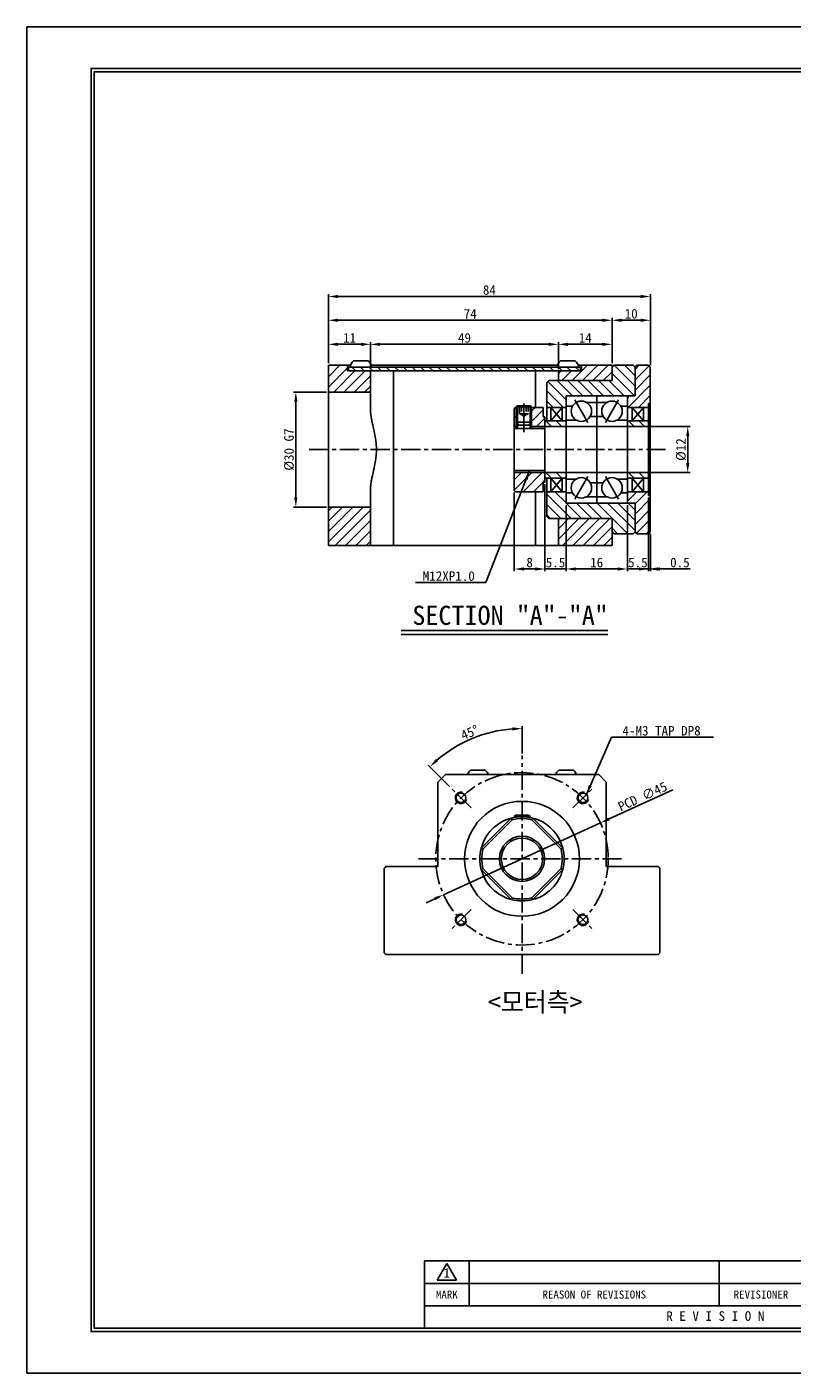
# Model space of a CAD drawing. Header units: millimetres. Extents: x 1174 to 1671, y 712 to 1063.
# Tile 1 of 6: x 1174 to 1374, y 712 to 1063. Entities that reach past the tile are written whole.
import ezdxf
from ezdxf.enums import TextEntityAlignment as Align

# ---------------------------------------------------------------- set-up
doc = ezdxf.new("R2010")
doc.units = ezdxf.units.MM
doc.linetypes.add('CENTER', pattern=[2, 1.25, -0.25, 0.25, -0.25])
doc.linetypes.add('DASHED', pattern=[0.75, 0.5, -0.25])
for name, color, linetype in [('S1', 1, 'CENTER'), ('S3', 2, 'DASHED'), ('Z5', 7, 'Continuous'), ('Z7', 7, 'Continuous')]:
    doc.layers.add(name, color=color, linetype=linetype)
doc.dimstyles.new('S2.5', dxfattribs={"dimtxt": 2.5, "dimasz": 2.5, "dimexe": 0.6, "dimexo": 0.5, "dimgap": 0.4, "dimtad": 1, "dimdec": 3, "dimzin": 11, "dimdsep": 46, "dimtxsty": 'Standard', "dimcen": 0, "dimclrd": 5, "dimclre": 5, "dimclrt": 3, "dimadec": 0, "dimazin": 0, "dimtp": 3e-09, "dimtm": 1.1e-09, "dimtfac": 0.7, "dimtdec": 3, "dimtmove": 0, "dimatfit": 3, "dimfxl": 1.25, "dimtolj": 1, "dimtzin": 11, "dimarcsym": 0})
pattern_1 = [(45, (18229.3645, -16266.655), (-1.34703842, 1.34703842), [])]
pattern_2 = [(135, (18229.3645, -16266.655), (-1.34703842, -1.34703842), [])]

# ---------------------------------------------------------------- blocks, each defined once
blk = doc.blocks.new('*D111')
at = {"color": 5, "lineweight": -2, "ltscale": 4}
for p, q in [((1303.46, 873.38), (1303.46, 880.47)), ((1284.55, 864.79), (1279, 870.34))]:
    blk.add_line(p, q, dxfattribs=at)
blk.add_arc((1303.46, 845.88), 33.99, 94.2149, 130.7851, dxfattribs=at)
at = {"color": 5}
for points in [[(1300.97, 879.36), (1300.94, 880.19), (1303.46, 879.87)], [(1280.97, 871.92), (1281.54, 871.31), (1279.42, 869.91)]]:
    blk.add_solid(points, dxfattribs=at)
at = {"layer": 'Defpoints', "color": 0}
for p in [(1294.66, 878.71), (1303.46, 872.88), (1284.9, 864.43), (1290.19, 859.14), (1303.46, 815.88)]:
    blk.add_point(p, dxfattribs=at)
at = {"color": 3, "insert": (1289.8, 878.84), "char_height": 2.5, "attachment_point": 5, "rotation": 22.5}
blk.add_mtext('\\A1;45%%d', dxfattribs=at)
blk = doc.blocks.new('*D112')
at = {"color": 5, "lineweight": -2, "ltscale": 4}
for p, q in [((1342.78, 863.89), (1326.19, 856.29)), ((1283, 836.51), (1323.91, 855.25)), ((1280.73, 835.47), (1278.45, 834.43))]:
    blk.add_line(p, q, dxfattribs=at)
at = {"color": 5}
for points in [[(1326.01, 856.67), (1326.36, 855.91), (1323.91, 855.25)], [(1280.9, 835.09), (1280.55, 835.85), (1283, 836.51)]]:
    blk.add_solid(points, dxfattribs=at)
at = {"layer": 'Defpoints', "color": 0}
for p in [(1323.91, 855.25), (1283, 836.51)]:
    blk.add_point(p, dxfattribs=at)
at = {"color": 3, "insert": (1334.92, 862.14), "char_height": 2.5, "attachment_point": 5, "rotation": 24.6056}
blk.add_mtext('\\A1;PCD ∅45', dxfattribs=at)
blk = doc.blocks.new('*D113')
at = {"color": 5, "lineweight": -2, "ltscale": 4}
for p, q in [((1252.44, 967.68), (1243.84, 967.68)), ((1244.44, 965.18), (1244.44, 940.18)), ((1252.44, 937.68), (1243.84, 937.68))]:
    blk.add_line(p, q, dxfattribs=at)
at = {"color": 5}
for points in [[(1244.85, 965.18), (1244.02, 965.18), (1244.44, 967.68)], [(1244.02, 940.18), (1244.85, 940.18), (1244.44, 937.68)]]:
    blk.add_solid(points, dxfattribs=at)
at = {"layer": 'Defpoints', "color": 0}
for p in [(1252.94, 967.68), (1244.44, 937.68), (1252.94, 937.68)]:
    blk.add_point(p, dxfattribs=at)
at = {"color": 3, "insert": (1242.69, 952.68), "char_height": 2.5, "attachment_point": 5, "rotation": 90}
blk.add_mtext('\\A1;%%C30 G7', dxfattribs=at)
blk = doc.blocks.new('*D114')
at = {"color": 5, "lineweight": -2, "ltscale": 4}
for p, q in [((1336.94, 958.68), (1347.29, 958.68)), ((1346.69, 956.18), (1346.69, 949.18)), ((1336.94, 946.68), (1347.29, 946.68))]:
    blk.add_line(p, q, dxfattribs=at)
at = {"color": 5}
for points in [[(1347.11, 956.18), (1346.28, 956.18), (1346.69, 958.68)], [(1346.28, 949.18), (1347.11, 949.18), (1346.69, 946.68)]]:
    blk.add_solid(points, dxfattribs=at)
at = {"layer": 'Defpoints', "color": 0}
for p in [(1336.44, 958.68), (1336.44, 946.68), (1346.69, 946.68)]:
    blk.add_point(p, dxfattribs=at)
at = {"color": 3, "insert": (1344.95, 952.68), "char_height": 2.5, "attachment_point": 5, "rotation": 90}
blk.add_mtext('\\A1;%%C12', dxfattribs=at)
blk = doc.blocks.new('*D115')
at = {"color": 5, "lineweight": -2, "ltscale": 4}
for p, q in [((1336.44, 940.18), (1336.44, 920.91)), ((1336.94, 930.68), (1336.94, 920.91)), ((1333.94, 921.51), (1331.44, 921.51)), ((1336.44, 921.51), (1336.94, 921.51)), ((1339.44, 921.51), (1347.37, 921.51))]:
    blk.add_line(p, q, dxfattribs=at)
at = {"color": 5}
for points in [[(1333.94, 921.09), (1333.94, 921.93), (1336.44, 921.51)], [(1339.44, 921.93), (1339.44, 921.09), (1336.94, 921.51)]]:
    blk.add_solid(points, dxfattribs=at)
at = {"layer": 'Defpoints', "color": 0}
for p in [(1336.44, 940.68), (1336.94, 931.18), (1336.94, 921.51)]:
    blk.add_point(p, dxfattribs=at)
at = {"color": 3, "insert": (1344.66, 923.19), "char_height": 2.5, "attachment_point": 5}
blk.add_mtext('\\A1;0.5', dxfattribs=at)
blk = doc.blocks.new('*D116')
at = {"color": 5, "lineweight": -2, "ltscale": 4}
for p, q in [((1330.94, 938.18), (1330.94, 920.91)), ((1336.44, 940.18), (1336.44, 920.91)), ((1328.44, 921.51), (1325.94, 921.51)), ((1336.44, 921.51), (1330.94, 921.51)), ((1338.94, 921.51), (1341.44, 921.51))]:
    blk.add_line(p, q, dxfattribs=at)
at = {"color": 5}
for points in [[(1328.44, 921.09), (1328.44, 921.93), (1330.94, 921.51)], [(1338.94, 921.93), (1338.94, 921.09), (1336.44, 921.51)]]:
    blk.add_solid(points, dxfattribs=at)
at = {"layer": 'Defpoints', "color": 0}
for p in [(1330.94, 938.68), (1336.44, 940.68), (1330.94, 921.51)]:
    blk.add_point(p, dxfattribs=at)
at = {"color": 3, "insert": (1333.69, 923.19), "char_height": 2.5, "attachment_point": 5}
blk.add_mtext('\\A1;5.5', dxfattribs=at)
blk = doc.blocks.new('*D117')
at = {"color": 5, "lineweight": -2, "ltscale": 4}
for p, q in [((1314.94, 938.18), (1314.94, 920.91)), ((1330.94, 938.18), (1330.94, 920.91)), ((1328.44, 921.51), (1317.44, 921.51))]:
    blk.add_line(p, q, dxfattribs=at)
at = {"color": 5}
for points in [[(1317.44, 921.93), (1317.44, 921.09), (1314.94, 921.51)], [(1328.44, 921.09), (1328.44, 921.93), (1330.94, 921.51)]]:
    blk.add_solid(points, dxfattribs=at)
at = {"layer": 'Defpoints', "color": 0}
for p in [(1314.94, 938.68), (1330.94, 938.68), (1314.94, 921.51)]:
    blk.add_point(p, dxfattribs=at)
at = {"color": 3, "insert": (1322.94, 923.19), "char_height": 2.5, "attachment_point": 5}
blk.add_mtext('\\A1;16', dxfattribs=at)
blk = doc.blocks.new('*D118')
at = {"color": 5, "lineweight": -2, "ltscale": 4}
for p, q in [((1309.44, 943.68), (1309.44, 920.91)), ((1314.94, 938.18), (1314.94, 920.91)), ((1306.94, 921.51), (1304.44, 921.51)), ((1314.94, 921.51), (1309.44, 921.51)), ((1317.44, 921.51), (1319.94, 921.51))]:
    blk.add_line(p, q, dxfattribs=at)
at = {"color": 5}
for points in [[(1306.94, 921.09), (1306.94, 921.93), (1309.44, 921.51)], [(1317.44, 921.93), (1317.44, 921.09), (1314.94, 921.51)]]:
    blk.add_solid(points, dxfattribs=at)
at = {"layer": 'Defpoints', "color": 0}
for p in [(1309.44, 944.18), (1314.94, 938.68), (1309.44, 921.51)]:
    blk.add_point(p, dxfattribs=at)
at = {"color": 3, "insert": (1312.19, 923.19), "char_height": 2.5, "attachment_point": 5}
blk.add_mtext('\\A1;5.5', dxfattribs=at)
blk = doc.blocks.new('*D119')
at = {"color": 5, "lineweight": -2, "ltscale": 4}
for p, q in [((1301.44, 941.48), (1301.44, 920.91)), ((1309.44, 943.68), (1309.44, 920.91)), ((1306.94, 921.51), (1303.94, 921.51))]:
    blk.add_line(p, q, dxfattribs=at)
at = {"color": 5}
for points in [[(1303.94, 921.93), (1303.94, 921.09), (1301.44, 921.51)], [(1306.94, 921.09), (1306.94, 921.93), (1309.44, 921.51)]]:
    blk.add_solid(points, dxfattribs=at)
at = {"layer": 'Defpoints', "color": 0}
for p in [(1301.44, 941.98), (1309.44, 944.18), (1301.44, 921.51)]:
    blk.add_point(p, dxfattribs=at)
at = {"color": 3, "insert": (1305.44, 923.19), "char_height": 2.5, "attachment_point": 5}
blk.add_mtext('\\A1;8', dxfattribs=at)
blk = doc.blocks.new('*D120')
at = {"color": 5, "lineweight": -2, "ltscale": 4}
for p, q in [((1252.94, 975.18), (1252.94, 980.74)), ((1255.44, 980.14), (1261.44, 980.14)), ((1263.94, 973.68), (1263.94, 980.74))]:
    blk.add_line(p, q, dxfattribs=at)
at = {"color": 5}
for points in [[(1255.44, 980.55), (1255.44, 979.72), (1252.94, 980.14)], [(1261.44, 979.72), (1261.44, 980.55), (1263.94, 980.14)]]:
    blk.add_solid(points, dxfattribs=at)
at = {"layer": 'Defpoints', "color": 0}
for p in [(1263.94, 980.14), (1252.94, 974.68), (1263.94, 973.18)]:
    blk.add_point(p, dxfattribs=at)
at = {"color": 3, "insert": (1258.44, 981.82), "char_height": 2.5, "attachment_point": 5}
blk.add_mtext('\\A1;11', dxfattribs=at)
blk = doc.blocks.new('*D121')
at = {"color": 5, "lineweight": -2, "ltscale": 4}
for p, q in [((1263.94, 973.68), (1263.94, 980.74)), ((1266.44, 980.14), (1310.44, 980.14)), ((1312.94, 973.68), (1312.94, 980.74))]:
    blk.add_line(p, q, dxfattribs=at)
at = {"color": 5}
for points in [[(1266.44, 980.55), (1266.44, 979.72), (1263.94, 980.14)], [(1310.44, 979.72), (1310.44, 980.55), (1312.94, 980.14)]]:
    blk.add_solid(points, dxfattribs=at)
at = {"layer": 'Defpoints', "color": 0}
for p in [(1312.94, 980.14), (1263.94, 973.18), (1312.94, 973.18)]:
    blk.add_point(p, dxfattribs=at)
at = {"color": 3, "insert": (1288.44, 981.82), "char_height": 2.5, "attachment_point": 5}
blk.add_mtext('\\A1;49', dxfattribs=at)
blk = doc.blocks.new('*D122')
at = {"color": 5, "lineweight": -2, "ltscale": 4}
for p, q in [((1312.94, 973.68), (1312.94, 980.74)), ((1315.44, 980.14), (1324.44, 980.14)), ((1326.94, 975.18), (1326.94, 980.74))]:
    blk.add_line(p, q, dxfattribs=at)
at = {"color": 5}
for points in [[(1315.44, 980.55), (1315.44, 979.72), (1312.94, 980.14)], [(1324.44, 979.72), (1324.44, 980.55), (1326.94, 980.14)]]:
    blk.add_solid(points, dxfattribs=at)
at = {"layer": 'Defpoints', "color": 0}
for p in [(1326.94, 980.14), (1312.94, 973.18), (1326.94, 974.68)]:
    blk.add_point(p, dxfattribs=at)
at = {"color": 3, "insert": (1319.94, 981.82), "char_height": 2.5, "attachment_point": 5}
blk.add_mtext('\\A1;14', dxfattribs=at)
blk = doc.blocks.new('*D123')
at = {"color": 5, "lineweight": -2, "ltscale": 4}
for p, q in [((1252.94, 975.18), (1252.94, 987.01)), ((1324.44, 986.41), (1255.44, 986.41)), ((1326.94, 975.18), (1326.94, 987.01))]:
    blk.add_line(p, q, dxfattribs=at)
at = {"color": 5}
for points in [[(1255.44, 986.83), (1255.44, 986), (1252.94, 986.41)], [(1324.44, 986), (1324.44, 986.83), (1326.94, 986.41)]]:
    blk.add_solid(points, dxfattribs=at)
at = {"layer": 'Defpoints', "color": 0}
for p in [(1252.94, 986.41), (1252.94, 974.68), (1326.94, 974.68)]:
    blk.add_point(p, dxfattribs=at)
at = {"color": 3, "insert": (1289.94, 988.1), "char_height": 2.5, "attachment_point": 5}
blk.add_mtext('\\A1;74', dxfattribs=at)
blk = doc.blocks.new('*D124')
at = {"color": 5, "lineweight": -2, "ltscale": 4}
for p, q in [((1326.94, 975.18), (1326.94, 987.01)), ((1329.44, 986.41), (1334.44, 986.41)), ((1336.94, 974.68), (1336.94, 987.01))]:
    blk.add_line(p, q, dxfattribs=at)
at = {"color": 5}
for points in [[(1329.44, 986.83), (1329.44, 986), (1326.94, 986.41)], [(1334.44, 986), (1334.44, 986.83), (1336.94, 986.41)]]:
    blk.add_solid(points, dxfattribs=at)
at = {"layer": 'Defpoints', "color": 0}
for p in [(1336.94, 986.41), (1326.94, 974.68), (1336.94, 974.18)]:
    blk.add_point(p, dxfattribs=at)
at = {"color": 3, "insert": (1331.94, 988.1), "char_height": 2.5, "attachment_point": 5}
blk.add_mtext('\\A1;10', dxfattribs=at)
blk = doc.blocks.new('*D125')
at = {"color": 5, "lineweight": -2, "ltscale": 4}
for p, q in [((1252.94, 975.18), (1252.94, 993.21)), ((1334.44, 992.61), (1255.44, 992.61)), ((1336.94, 974.68), (1336.94, 993.21))]:
    blk.add_line(p, q, dxfattribs=at)
at = {"color": 5}
for points in [[(1255.44, 993.03), (1255.44, 992.2), (1252.94, 992.61)], [(1334.44, 992.2), (1334.44, 993.03), (1336.94, 992.61)]]:
    blk.add_solid(points, dxfattribs=at)
at = {"layer": 'Defpoints', "color": 0}
for p in [(1252.94, 992.61), (1252.94, 974.68), (1336.94, 974.18)]:
    blk.add_point(p, dxfattribs=at)
at = {"color": 3, "insert": (1294.94, 994.3), "char_height": 2.5, "attachment_point": 5}
blk.add_mtext('\\A1;84', dxfattribs=at)
blk = doc.blocks.new('란표제')
at = {"layer": 'Z5', "ltscale": 0.5}
blk.add_line((62, 17.5), (62, 7), dxfattribs=at)
at = {"layer": 'Z7', "color": 0}
for p, q in [((297, 210), (0, 210)), ((0, 210), (0, 0)), ((0, 0), (297, 0))]:
    blk.add_line(p, q, dxfattribs=at)
at = {"layer": 'Z7'}
for p, q in [((160, 17.5), (62, 17.5)), ((64, 14.51), (65.5, 17.1)), ((65.5, 17.1), (67, 14.51)), ((69, 17.5), (69, 10.5)), ((108, 17.5), (108, 10.5)), ((147, 14), (62, 14)), ((64, 14.51), (67, 14.51)), ((147, 10.5), (62, 10.5))]:
    blk.add_line(p, q, dxfattribs=at)
at = {"layer": 'Z7', "const_width": 0.25}
blk.add_lwpolyline([(290.5, 6.5), (290.5, 203.5), (10, 203.5), (10, 6.5)], close=True, dxfattribs=at)
at = {"layer": 'Z7'}
blk.add_lwpolyline([(290, 7), (290, 203), (10.5, 203), (10.5, 7)], close=True, dxfattribs=at)
at = {"layer": 'Z5', "ltscale": 0.5}
for tag, p, height in [('TITLE', (237.17, 24.41), 2.5), ('도번', (251.18, 15.64), 2.5), ('SCALE', (253.78, 9.55), 1.2), ('DATE', (277.02, 9.51), 1.2)]:
    blk.add_attdef(tag, p, '', height=height, dxfattribs=at)
at = {"layer": 'Z7'}
for s, height, p in [('1', 1.5, (65.5, 15.61)), ('MARK', 1.25, (65.5, 12.25)), ('REASON OF REVISIONS', 1.25, (88.5, 12.25)), ('REVISIONER', 1.25, (114.5, 12.25)), ('R E V I S I O N', 1.5, (107.38, 8.9))]:
    blk.add_text(s, height=height, dxfattribs=at).set_placement(p, align=Align.MIDDLE_CENTER)
for tag, p in [('필렛', (179.25, 10.9)), ('모따기', (179.25, 8.3))]:
    blk.add_attdef(tag, text='', height=1.15, dxfattribs=at).set_placement(p, align=Align.MIDDLE_LEFT)

msp = doc.modelspace()

# ---------------------------------------------------------------- hatches: boundary and pattern name
at = {"ltscale": 4, "transparency": 33554687}
h = msp.add_hatch(dxfattribs=at)
h.set_pattern_fill('ANSI31', color=5, scale=0.6, style=0)
h.set_pattern_definition(pattern_1)
h.paths.add_polyline_path([(1326.9365, 970.677), (1326.9365, 974.177), (1326.9365, 974.677), (1318.9365, 974.677), (1318.9365, 973.177), (1318.6865, 973.177), (1312.9365, 973.177), (1312.9365, 970.677)])
h.paths.add_polyline_path([(1326.9365, 931.177), (1326.9365, 934.677), (1312.9365, 934.677), (1312.9365, 927.677), (1326.9365, 927.677), (1326.9365, 930.677)])
h.paths.add_polyline_path([(1257.9365, 973.177), (1257.9365, 974.677), (1252.9365, 974.677), (1252.9365, 967.677), (1263.9365, 967.677), (1263.9365, 973.177), (1258.1865, 973.177)])
h.paths.add_polyline_path([(1263.9365, 927.677), (1263.9365, 937.677), (1252.9365, 937.677), (1252.9365, 927.677)])
h = msp.add_hatch()
h.set_pattern_fill('ANSI31', color=5, scale=0.5, angle=90, style=0)
h.set_pattern_definition([(135, (17808.5987, -16168.064), (-1.12253202, -1.12253202), [])])
h.paths.add_polyline_path([(1258.1865, 974.177), (1258.1865, 973.177), (1318.6865, 973.177), (1318.6865, 974.177)], flags=0)
h = msp.add_hatch(dxfattribs=at)
h.set_pattern_fill('ANSI31', color=5, scale=0.6, angle=90, style=0)
h.set_pattern_definition(pattern_2)
h.paths.add_polyline_path([(1310.9365, 963.677), (1313.9365, 963.677), (1314.9365, 963.677), (1314.9365, 964.0103), (1314.9365, 966.677), (1322.9365, 966.677), (1330.9365, 966.677), (1332.9365, 966.677), (1332.9365, 974.177), (1332.4365, 974.677), (1327.4365, 974.677), (1326.9365, 974.177), (1326.9365, 970.677), (1312.9365, 970.677), (1310.4365, 970.677), (1309.9365, 970.177), (1309.9365, 963.677)])
h.paths.add_polyline_path([(1322.9365, 938.677), (1314.9365, 938.677), (1314.9365, 941.3437), (1314.9365, 941.677), (1313.9365, 941.677), (1310.9365, 941.677), (1309.9365, 941.677), (1309.9365, 935.177), (1310.4365, 934.677), (1312.9365, 934.677), (1326.9365, 934.677), (1326.9365, 931.177), (1327.4365, 930.677), (1332.4365, 930.677), (1332.9365, 931.177), (1332.9365, 938.677), (1330.9365, 938.677)])
h = msp.add_hatch(dxfattribs=at)
h.set_pattern_fill('ANSI31', color=5, scale=0.6, style=0)
h.set_pattern_definition(pattern_1)
h.paths.add_polyline_path([(1332.1865, 963.677), (1335.1865, 963.677), (1336.4365, 963.677), (1336.4365, 964.677), (1336.9365, 964.677), (1336.9365, 974.177), (1336.4365, 974.677), (1333.4365, 974.677), (1332.9365, 974.177), (1332.9365, 966.677), (1330.9365, 966.677), (1330.9365, 964.0103), (1330.9365, 963.677)])
h.paths.add_polyline_path([(1330.9365, 941.677), (1330.9365, 941.3437), (1330.9365, 938.677), (1332.9365, 938.677), (1332.9365, 931.177), (1333.4365, 930.677), (1336.4365, 930.677), (1336.9365, 931.177), (1336.9365, 940.677), (1336.4365, 940.677), (1336.4365, 941.677), (1335.1865, 941.677), (1332.1865, 941.677)])
h = msp.add_hatch(dxfattribs=at)
h.set_pattern_fill('ANSI31', color=5, scale=0.6, style=0)
h.set_pattern_definition(pattern_1)
h.paths.add_polyline_path([(1305.9365, 963.677), (1305.9365, 959.827), (1305.9365, 958.677), (1309.4365, 958.677), (1309.4365, 959.877), (1309.4365, 961.177), (1308.9365, 961.177), (1308.9365, 963.677), (1306.9365, 963.677)])
h.paths.add_polyline_path([(1301.9365, 958.677), (1301.9365, 959.827), (1301.9365, 963.677), (1301.7365, 963.677), (1301.4365, 963.377), (1301.4365, 958.677)])
h.paths.add_polyline_path([(1309.4365, 946.677), (1305.0865, 946.677), (1302.7865, 946.677), (1301.4365, 946.677), (1301.4365, 941.977), (1301.7365, 941.677), (1306.9365, 941.677), (1308.9365, 941.677), (1308.9365, 944.177), (1309.4365, 944.177), (1309.4365, 945.477)])
h = msp.add_hatch(dxfattribs=at)
h.set_pattern_fill('ANSI31', color=5, scale=0.6, angle=90, style=0)
h.set_pattern_definition(pattern_2)
h.paths.add_polyline_path([(1314.9365, 960.177), (1313.9365, 960.177), (1310.9365, 960.177), (1309.9365, 960.177), (1309.7365, 960.177), (1309.4365, 959.877), (1309.4365, 958.677), (1314.9365, 958.677)])
h.paths.add_polyline_path([(1314.9365, 946.677), (1309.4365, 946.677), (1309.4365, 945.477), (1309.7365, 945.177), (1309.9365, 945.177), (1310.9365, 945.177), (1313.9365, 945.177), (1314.9365, 945.177)])
h = msp.add_hatch(dxfattribs=at)
h.set_pattern_fill('ANSI31', color=5, scale=0.6, angle=90, style=0)
h.set_pattern_definition(pattern_2)
h.paths.add_polyline_path([(1336.4365, 960.177), (1335.1865, 960.177), (1332.1865, 960.177), (1330.9365, 960.177), (1330.9365, 958.677), (1336.4365, 958.677)])
h.paths.add_polyline_path([(1330.9365, 945.177), (1332.1865, 945.177), (1335.1865, 945.177), (1336.4365, 945.177), (1336.4365, 946.677), (1330.9365, 946.677)])

# ---------------------------------------------------------------- linework, layer by layer
for p, q in [((1252.9365, 974.677), (1252.9365, 967.677)), ((1257.9365, 974.677), (1252.9365, 974.677)), ((1257.9365, 973.177), (1257.9365, 974.677)), ((1258.7215, 974.677), (1257.9365, 974.677)), ((1263.9365, 973.177), (1257.9365, 973.177)), ((1258.1865, 973.177), (1258.1865, 974.177)), ((1318.6865, 974.177), (1258.1865, 974.177)), ((1264.2865, 974.177), (1258.5865, 974.177)), ((1263.3615, 975.827), (1259.5115, 975.827)), ((1263.9365, 973.177), (1263.9365, 967.677)), ((1263.9365, 973.177), (1269.9365, 973.177)), ((1264.1516, 974.677), (1312.7215, 974.677)), ((1269.9365, 927.677), (1269.9365, 973.177)), ((1269.9365, 973.177), (1306.9365, 973.177)), ((1306.9365, 973.177), (1312.9365, 973.177)), ((1306.9365, 963.677), (1306.9365, 973.177)), ((1318.2865, 974.177), (1312.5865, 974.177)), ((1312.9365, 970.677), (1312.9365, 973.177)), ((1318.9365, 973.177), (1312.9365, 973.177)), ((1312.9365, 970.677), (1312.9365, 973.177)), ((1312.9365, 973.177), (1312.9365, 973.177)), ((1317.3615, 975.827), (1313.5115, 975.827)), ((1318.9365, 974.677), (1318.1516, 974.677)), ((1318.6865, 974.177), (1318.6865, 973.177)), ((1318.9365, 974.677), (1318.9365, 973.177)), ((1326.9365, 974.677), (1318.9365, 974.677)), ((1326.9365, 974.677), (1326.9365, 970.677)), ((1326.9365, 974.677), (1326.9365, 970.677)), ((1327.4365, 974.677), (1326.9365, 974.177)), ((1326.9365, 974.177), (1326.9365, 970.677)), ((1332.4365, 974.677), (1332.9365, 974.177)), ((1333.4365, 974.677), (1332.9365, 974.177)), ((1332.9365, 974.177), (1332.9365, 966.677)), ((1336.4365, 974.677), (1336.9365, 974.177)), ((1336.9365, 974.177), (1336.9365, 931.177)), ((1310.4365, 970.677), (1309.9365, 970.177)), ((1309.9365, 970.177), (1309.9365, 960.177)), ((1326.9365, 970.677), (1310.4365, 970.677)), ((1326.9365, 970.677), (1312.9365, 970.677)), ((1263.9365, 967.677), (1252.9365, 967.677)), ((1252.9365, 967.677), (1252.9365, 937.677)), ((1263.9365, 967.677), (1263.9365, 962.875)), ((1314.9365, 966.677), (1314.9365, 938.677)), ((1314.9365, 966.677), (1332.9365, 966.677)), ((1322.9365, 966.677), (1322.9365, 938.677)), ((1330.9365, 966.677), (1330.9365, 938.677)), ((1330.9365, 966.677), (1330.9365, 938.677)), ((1301.4365, 963.377), (1301.7365, 963.677)), ((1301.4365, 963.377), (1301.4365, 941.977)), ((1301.7365, 963.677), (1301.9365, 963.677)), ((1302.3154, 964.077), (1301.9365, 963.8583)), ((1301.9365, 963.8583), (1301.9365, 958.177)), ((1305.9365, 963.8583), (1301.9365, 963.8583)), ((1305.5576, 964.077), (1302.3154, 964.077)), ((1305.9365, 963.8583), (1305.5576, 964.077)), ((1305.9365, 958.177), (1305.9365, 963.8583)), ((1305.9365, 963.677), (1308.9365, 963.677)), ((1309.9365, 963.677), (1314.9365, 963.677)), ((1310.9365, 960.177), (1313.9365, 963.677)), ((1310.9365, 963.677), (1313.9365, 960.177)), ((1310.9365, 960.177), (1310.9365, 963.677)), ((1313.9365, 960.177), (1313.9365, 963.677)), ((1314.9365, 964.0103), (1316.6271, 964.0103)), ((1320.2699, 964.9864), (1322.9365, 964.9864)), ((1325.6032, 964.9864), (1322.9365, 964.9864)), ((1330.9365, 964.0103), (1329.2459, 964.0103)), ((1336.4365, 963.677), (1330.9365, 963.677)), ((1335.1865, 963.677), (1332.1865, 960.177)), ((1335.1865, 960.177), (1332.1865, 963.677)), ((1332.1865, 960.177), (1332.1865, 963.677)), ((1335.1865, 960.177), (1335.1865, 963.677)), ((1336.4365, 964.677), (1336.4365, 940.677)), ((1336.9365, 964.677), (1336.4365, 964.677)), ((1301.9365, 959.827), (1305.9365, 959.827)), ((1302.6865, 959.077), (1301.9365, 959.827)), ((1305.1865, 959.077), (1302.6865, 959.077)), ((1305.9365, 959.827), (1305.1865, 959.077)), ((1308.9365, 961.177), (1309.4365, 961.177)), ((1309.4365, 961.177), (1309.4365, 944.177)), ((1309.7365, 960.177), (1309.4365, 959.877)), ((1309.7365, 960.177), (1314.9365, 960.177)), ((1314.9365, 960.3676), (1317.6032, 960.3676)), ((1321.2459, 961.3437), (1322.9365, 961.3437)), ((1324.6271, 961.3437), (1322.9365, 961.3437)), ((1330.9365, 960.3676), (1328.2699, 960.3676)), ((1336.4365, 960.177), (1330.9365, 960.177)), ((1301.4365, 958.677), (1302.2865, 958.677)), ((1305.5865, 958.677), (1309.4365, 958.677)), ((1309.4365, 958.677), (1336.4365, 958.677)), ((1301.4365, 946.677), (1302.7865, 946.677)), ((1302.7865, 946.677), (1305.0865, 946.677)), ((1305.0865, 946.677), (1309.4365, 946.677)), ((1309.4365, 946.677), (1336.4365, 946.677)), ((1309.7365, 945.177), (1309.4365, 945.477)), ((1309.7365, 945.177), (1314.9365, 945.177)), ((1309.9365, 945.177), (1309.9365, 935.177)), ((1310.9365, 941.677), (1313.9365, 945.177)), ((1310.9365, 945.177), (1313.9365, 941.677)), ((1310.9365, 945.177), (1310.9365, 941.677)), ((1313.9365, 945.177), (1313.9365, 941.677)), ((1314.9365, 944.9864), (1317.6032, 944.9864)), ((1330.9365, 944.9864), (1328.2699, 944.9864)), ((1336.4365, 945.177), (1330.9365, 945.177)), ((1332.1865, 945.177), (1332.1865, 941.677)), ((1335.1865, 945.177), (1332.1865, 941.677)), ((1335.1865, 941.677), (1332.1865, 945.177)), ((1335.1865, 945.177), (1335.1865, 941.677)), ((1263.9365, 942.479), (1263.9365, 937.677)), ((1301.7365, 941.677), (1301.4365, 941.977)), ((1301.7365, 941.677), (1308.9365, 941.677)), ((1306.9365, 927.677), (1306.9365, 941.677)), ((1308.9365, 944.177), (1309.4365, 944.177)), ((1309.9365, 941.677), (1314.9365, 941.677)), ((1321.2459, 944.0103), (1322.9365, 944.0103)), ((1324.6271, 944.0103), (1322.9365, 944.0103)), ((1336.4365, 941.677), (1330.9365, 941.677)), ((1314.9365, 941.3437), (1316.6271, 941.3437)), ((1314.9365, 938.677), (1332.9365, 938.677)), ((1320.2699, 940.3676), (1322.9365, 940.3676)), ((1325.6032, 940.3676), (1322.9365, 940.3676)), ((1330.9365, 941.3437), (1329.2459, 941.3437)), ((1332.9365, 938.677), (1332.9365, 931.177)), ((1336.9365, 940.677), (1336.4365, 940.677)), ((1252.9365, 937.677), (1252.9365, 927.677)), ((1252.9365, 937.677), (1263.9365, 937.677)), ((1263.9365, 937.677), (1263.9365, 927.677)), ((1310.4365, 934.677), (1309.9365, 935.177)), ((1326.9365, 934.677), (1310.4365, 934.677)), ((1312.9365, 934.677), (1326.9365, 934.677)), ((1312.9365, 927.677), (1312.9365, 934.677)), ((1312.9365, 927.677), (1312.9365, 934.677)), ((1326.9365, 934.677), (1326.9365, 930.677)), ((1326.9365, 934.677), (1326.9365, 927.677)), ((1326.9365, 934.677), (1326.9365, 931.177)), ((1326.9365, 931.177), (1326.9365, 934.677)), ((1327.4365, 930.677), (1326.9365, 931.177)), ((1332.4365, 930.677), (1332.9365, 931.177)), ((1333.4365, 930.677), (1332.9365, 931.177)), ((1336.4365, 930.677), (1336.9365, 931.177)), ((1252.9365, 927.677), (1263.9365, 927.677)), ((1269.9365, 927.677), (1263.9365, 927.677)), ((1306.9365, 927.677), (1269.9365, 927.677)), ((1312.9365, 927.677), (1306.9365, 927.677)), ((1312.9365, 927.677), (1326.9365, 927.677)), ((1312.9365, 927.677), (1312.9365, 927.677)), ((1283.4561, 867.8774), (1281.4561, 865.8774)), ((1323.4561, 867.8774), (1283.4561, 867.8774)), ((1293.8811, 869.0274), (1290.0311, 869.0274)), ((1316.8811, 869.0274), (1313.0311, 869.0274)), ((1325.4561, 865.8774), (1323.4561, 867.8774)), ((1281.4561, 865.8774), (1281.4561, 843.8774)), ((1325.4561, 843.8774), (1325.4561, 865.8774)), ((1301.8461, 857.2774), (1301.4561, 857.0523)), ((1301.8787, 857.2774), (1301.4966, 857.0523)), ((1301.8787, 857.2774), (1301.8461, 857.2774)), ((1305.0661, 857.2774), (1301.8787, 857.2774)), ((1305.4561, 857.0523), (1305.0661, 857.2774)), ((1292.8175, 848.6738), (1300.6597, 856.516)), ((1300.9164, 856.0656), (1293.2679, 848.4171)), ((1301.4561, 857.0523), (1301.4561, 856.6941)), ((1301.4966, 857.0523), (1301.4561, 857.0523)), ((1303.8567, 857.0523), (1301.4966, 857.0523)), ((1303.8567, 856.8701), (1303.8567, 857.0523)), ((1305.4561, 857.0523), (1303.8567, 857.0523)), ((1305.4561, 856.6941), (1305.4561, 857.0523)), ((1313.6443, 848.4171), (1305.9958, 856.0656)), ((1306.2525, 856.516), (1314.0947, 848.6738)), ((1267.7061, 843.6274), (1267.4561, 843.3774)), ((1267.4561, 843.3774), (1267.4561, 821.3774)), ((1267.9561, 843.8774), (1267.7061, 843.6274)), ((1281.4561, 843.8774), (1267.9561, 843.8774)), ((1293.2679, 843.3377), (1300.9164, 835.6892)), ((1305.9958, 835.6892), (1313.6443, 843.3377)), ((1338.9561, 843.8774), (1325.4561, 843.8774)), ((1339.2061, 843.6274), (1338.9561, 843.8774)), ((1339.4561, 843.3774), (1339.2061, 843.6274)), ((1339.4561, 821.3774), (1339.4561, 843.3774)), ((1300.6597, 835.2388), (1292.8175, 843.081)), ((1314.0947, 843.081), (1306.2525, 835.2388)), ((1267.4561, 821.3774), (1267.9561, 820.8774)), ((1267.9561, 820.8774), (1338.9561, 820.8774)), ((1338.9561, 820.8774), (1339.4561, 821.3774))]:
    msp.add_line(p, q)
at = {"ltscale": 4}
for p, q in [((1332.4365, 974.677), (1327.4365, 974.677)), ((1336.4365, 974.677), (1333.4365, 974.677)), ((1332.4365, 930.677), (1327.4365, 930.677)), ((1336.4365, 930.677), (1333.4365, 930.677)), ((1271.915, 905.4879), (1325.8467, 905.4879)), ((1271.915, 904.3736), (1325.8467, 904.3736))]:
    msp.add_line(p, q, dxfattribs=at)
at = {"color": 5}
for p, q in [((1302.3154, 964.077), (1302.3154, 959.077)), ((1305.5576, 964.077), (1305.5576, 959.077))]:
    msp.add_line(p, q, dxfattribs=at)
at = {"ltscale": 0.5}
for p, q in [((1303.9365, 957.177), (1303.9365, 964.677)), ((1308.9365, 963.677), (1308.9365, 961.177)), ((1317.2282, 965.6359), (1320.6449, 959.7181)), ((1328.6449, 965.6359), (1325.2282, 959.7181)), ((1317.2282, 939.7181), (1320.6449, 945.6359)), ((1328.6449, 939.7181), (1325.2282, 945.6359)), ((1308.9365, 941.677), (1308.9365, 944.177))]:
    msp.add_line(p, q, dxfattribs=at)
at = {"ltscale": 5}
for p, q in [((1301.4365, 958.177), (1309.4365, 958.177)), ((1301.4365, 947.177), (1309.4365, 947.177))]:
    msp.add_line(p, q, dxfattribs=at)
at = {"ltscale": 4}
msp.add_lwpolyline([(1305.5865, 958.177), (1305.5865, 959.077), (1302.2865, 959.077), (1302.2865, 958.177)], dxfattribs=at)
for centre, radius in [((1318.9365, 962.677), 2.6667), ((1326.9365, 962.677), 2.6667), ((1318.9365, 942.677), 2.6667), ((1326.9365, 942.677), 2.6667), ((1287.5462, 861.7873), 1.25), ((1303.4561, 845.8774), 15), ((1319.366, 861.7873), 1.25), ((1287.5462, 829.9675), 1.25), ((1319.366, 829.9675), 1.25)]:
    msp.add_circle(centre, radius)
for centre, radius, start, end in [((1261.3941, 973.6873), 2.85, 131.34313, 170.106361), ((1261.4789, 973.6873), 2.85, 9.893639, 48.65687), ((1315.3941, 973.6873), 2.85, 131.34313, 170.106361), ((1315.4789, 973.6873), 2.85, 9.893639, 48.65687), ((1291.9137, 866.8877), 2.85, 131.34313, 159.680287), ((1291.9985, 866.8877), 2.85, 20.319713, 48.65687), ((1314.9137, 866.8877), 2.85, 131.34313, 159.680287), ((1314.9985, 866.8877), 2.85, 20.319713, 48.65687), ((1303.4561, 845.8774), 11, 135, 165.272641), ((1303.4561, 845.8774), 11, 104.727359, 135), ((1303.4561, 845.8774), 11, 90, 104.727359), ((1303.4561, 845.8774), 10.5, 76.002719, 103.997281), ((1303.4561, 845.8774), 11, 75.272641, 90), ((1303.4561, 845.8774), 11, 14.727359, 75.272641), ((1303.4561, 845.8774), 5.9, 0, 180), ((1303.4561, 845.8774), 5.4, 90, 180), ((1303.4561, 845.8774), 5.4, 0, 90), ((1303.4561, 845.8774), 11, 165.272641, 180), ((1303.4561, 845.8774), 10.5, 166.002719, 180), ((1303.4561, 845.8774), 10.5, 346.002719, 13.997281), ((1303.4561, 845.8774), 11, 0, 14.727359), ((1303.4561, 845.8774), 11, 180, 194.727359), ((1303.4561, 845.8774), 10.5, 180, 193.997281), ((1303.4561, 845.8774), 5.9, 180, 0), ((1303.4561, 845.8774), 5.4, 180, 0), ((1303.4561, 845.8774), 11, 345.272641, 0), ((1303.4561, 845.8774), 11, 194.727359, 255.272641), ((1303.4561, 845.8774), 11, 315, 345.272641), ((1303.4561, 845.8774), 11, 284.727359, 315), ((1303.4561, 845.8774), 11, 255.272641, 284.727359), ((1303.4561, 845.8774), 10.5, 256.002719, 283.997281)]:
    msp.add_arc(centre, radius, start, end)
at = {"color": 5}
for centre in [(1287.5462, 861.7873), (1319.366, 861.7873), (1287.5462, 829.9675), (1319.366, 829.9675)]:
    msp.add_arc(centre, 1.5, 75, 345, dxfattribs=at)
for points, knots in [([(1263.9365, 962.875), (1263.9365, 962.1747), (1264.0385, 961.4305), (1264.2593, 960.2462), (1264.3452, 959.8382), (1264.5277, 959.0069), (1264.6238, 958.5853), (1264.9103, 957.3002), (1265.0989, 956.4171), (1265.3086, 955.0382), (1265.3662, 954.5675), (1265.4436, 953.63), (1265.464, 953.1608), (1265.4648, 952.221), (1265.4452, 951.7505), (1265.3686, 950.8085), (1265.3117, 950.3387), (1265.1034, 948.9604), (1264.9141, 948.0712), (1264.5274, 946.3361), (1264.3349, 945.5111), (1264.1142, 944.3304), (1264.0519, 943.9463), (1263.963, 943.1961), (1263.9365, 942.8295), (1263.9365, 942.479)], [0, 0, 0, 0, 0.125, 0.125, 0.1875, 0.1875, 0.25, 0.25, 0.375, 0.375, 0.4375, 0.4375, 0.5, 0.5, 0.5625, 0.5625, 0.625, 0.625, 0.75, 0.75, 0.875, 0.875, 0.9375, 0.9375, 1, 1, 1, 1]), ([(1300.6597, 856.516), (1300.7078, 856.4321), (1300.7937, 856.2822), (1300.8789, 856.1318), (1300.9164, 856.0656)], [0, 0, 0, 0, 0.56000002, 1, 1, 1, 1]), ([(1305.9958, 856.0656), (1306.0436, 856.1499), (1306.1288, 856.3002), (1306.2147, 856.4501), (1306.2525, 856.516)], [0, 0, 0, 0, 0.559999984, 1, 1, 1, 1]), ([(1293.2679, 848.4171), (1293.1837, 848.4649), (1293.0333, 848.5501), (1292.8834, 848.636), (1292.8175, 848.6738)], [0, 0, 0, 0, 0.55999998, 1, 1, 1, 1]), ([(1314.0947, 848.6738), (1314.0108, 848.6257), (1313.8609, 848.5398), (1313.7105, 848.4546), (1313.6443, 848.4171)], [0, 0, 0, 0, 0.56000002, 1, 1, 1, 1]), ([(1292.8175, 843.081), (1292.9014, 843.1291), (1293.0513, 843.215), (1293.2017, 843.3002), (1293.2679, 843.3377)], [0, 0, 0, 0, 0.56000002, 1, 1, 1, 1]), ([(1313.6443, 843.3377), (1313.7285, 843.29), (1313.8789, 843.2047), (1314.0288, 843.1188), (1314.0947, 843.081)], [0, 0, 0, 0, 0.55999998, 1, 1, 1, 1]), ([(1300.9164, 835.6892), (1300.8687, 835.605), (1300.7834, 835.4546), (1300.6975, 835.3047), (1300.6597, 835.2388)], [0, 0, 0, 0, 0.55999998, 1, 1, 1, 1]), ([(1306.2525, 835.2388), (1306.2044, 835.3227), (1306.1185, 835.4726), (1306.0333, 835.623), (1305.9958, 835.6892)], [0, 0, 0, 0, 0.56000002, 1, 1, 1, 1])]:
    msp.add_open_spline(points, degree=3, knots=knots)
at = {"layer": 'S1', "ltscale": 4}
for p, q in [((1247.9365, 952.677), (1341.9365, 952.677)), ((1303.4561, 815.8774), (1303.4561, 872.8774)), ((1290.1917, 859.1418), (1284.9007, 864.4329)), ((1316.7205, 859.1418), (1322.0116, 864.4329)), ((1276.4561, 845.8774), (1330.4561, 845.8774)), ((1290.1917, 832.6131), (1284.9007, 827.322)), ((1316.7205, 832.6131), (1322.0116, 827.322))]:
    msp.add_line(p, q, dxfattribs=at)
msp.add_circle((1303.4561, 845.8774), 22.5, dxfattribs=at)
at = {"layer": 'S3', "ltscale": 3}
for p, q in [((1302.7818, 962.077), (1302.7818, 964.077)), ((1303.3591, 964.077), (1303.3591, 962.077)), ((1304.5139, 964.077), (1304.5139, 962.077)), ((1305.0913, 964.077), (1305.0913, 962.077)), ((1303.9365, 961.4103), (1302.7818, 962.077)), ((1305.0913, 962.077), (1303.9365, 961.4103))]:
    msp.add_line(p, q, dxfattribs=at)
for centre, radius, start, end in [((1303.0705, 962.4987), 0.5111, 235.609985, 304.390015), ((1303.9365, 963.9918), 2, 253.219857, 286.780143), ((1304.8026, 962.4987), 0.5111, 235.609985, 304.390015)]:
    msp.add_arc(centre, radius, start, end, dxfattribs=at)

# ---------------------------------------------------------------- block references
at = {"ltscale": 5, "xscale": 1.67280711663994, "yscale": 1.67280711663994, "zscale": 1.67280711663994}
msp.add_blockref('란표제', (1174.2675, 711.6764), dxfattribs=at)

# ---------------------------------------------------------------- texts
at = {"color": 3, "ltscale": 4, "char_height": 2.5}
for s, insert, attachment_point in [('M12XP1.0', (1291.1423, 918.382), 9), ('4-M3 TAP DP8', (1329.6651, 878.0155), 7)]:
    msp.add_mtext(s, dxfattribs=dict(at, insert=insert, attachment_point=attachment_point))
at = {"color": 3, "ltscale": 0.5, "char_height": 5, "attachment_point": 9}
for s, insert in [('\\A1;SECTION "A"-"A"', (1325.8566, 906.8363)), ('\\A1;<모터측>', (1319.276, 805.4597))]:
    msp.add_mtext(s, dxfattribs=dict(at, insert=insert))

# ---------------------------------------------------------------- dimensions: what is measured, and where the dimension line sits
at = {"ltscale": 4}
for base, p1, p2, picture, middle in [((1252.9365, 992.6121), (1336.9365, 974.177), (1252.9365, 974.677), '*D125', (1294.9365, 994.2954)), ((1252.9365, 986.4119), (1326.9365, 974.677), (1252.9365, 974.677), '*D123', (1289.9365, 988.0968)), ((1336.9365, 986.4119), (1326.9365, 974.677), (1336.9365, 974.177), '*D124', (1331.9365, 988.0968)), ((1263.9365, 980.1374), (1252.9365, 974.677), (1263.9365, 973.177), '*D120', (1258.4365, 981.8223)), ((1312.9365, 980.1374), (1263.9365, 973.177), (1312.9365, 973.177), '*D121', (1288.4365, 981.8207)), ((1326.9365, 980.1374), (1312.9365, 973.177), (1326.9365, 974.677), '*D122', (1319.9365, 981.8223)), ((1301.4365, 921.509), (1309.4365, 944.177), (1301.4365, 941.977), '*D119', (1305.4365, 923.1907)), ((1309.4365, 921.509), (1314.9365, 938.677), (1309.4365, 944.177), '*D118', (1312.1865, 923.189)), ((1314.9365, 921.509), (1330.9365, 938.677), (1314.9365, 938.677), '*D117', (1322.9365, 923.194)), ((1330.9365, 921.509), (1336.4365, 940.677), (1330.9365, 938.677), '*D116', (1333.6865, 923.189)), ((1336.9365, 921.509), (1336.4365, 940.677), (1336.9365, 931.177), '*D115', (1344.6551, 923.1907))]:
    dim = msp.add_linear_dim(base=base, p1=p1, p2=p2, dimstyle='S2.5', dxfattribs=at)
    dim.commit()
    dim.dimension.update_dxf_attribs({"geometry": picture, "text_midpoint": middle})
for base, p1, p2, text, picture, middle in [((1244.438, 937.677), (1252.9365, 967.677), (1252.9365, 937.677), '%%C<> G7', '*D113', (1242.6931, 952.677)), ((1346.6936, 946.677), (1336.4365, 958.677), (1336.4365, 946.677), '%%C<>', '*D114', (1344.9471, 952.677))]:
    dim = msp.add_linear_dim(base=base, p1=p1, p2=p2, angle=90, text=text, dimstyle='S2.5', dxfattribs=at)
    dim.commit()
    dim.dimension.update_dxf_attribs({"geometry": picture, "text_midpoint": middle})
dim = msp.add_angular_dim_2l(base=(1294.6585, 878.7107), line1=((1290.1917, 859.1418), (1284.9007, 864.4329)), line2=((1303.4561, 815.8774), (1303.4561, 872.8774)), dimstyle='S2.5', dxfattribs=at)
dim.commit()
dim.dimension.update_dxf_attribs({"geometry": '*D111', "text_midpoint": (1289.804, 878.8366)})
dim = msp.add_diameter_dim_2p(p1=(1282.9992, 836.5091), p2=(1323.913, 855.2457), text='PCD <>', dimstyle='S2.5', dxfattribs=at)
dim.commit()
dim.dimension.update_dxf_attribs({"geometry": '*D112', "text_midpoint": (1334.9209, 862.1383)})

# ---------------------------------------------------------------- leaders
at = {"ltscale": 4, "annotation_type": 0, "has_hookline": 1}
for points, hookline_direction, text_width in [([(1305.4365, 947.177), (1294.0423, 917.982), (1291.5423, 917.982)], 1, 15.5093), ([(1320.2499, 862.6712), (1326.7651, 877.6155), (1329.2651, 877.6155)], 0, 23.7284)]:
    msp.add_leader(points, dimstyle='S2.5', dxfattribs=dict(at, hookline_direction=hookline_direction, text_width=text_width))

doc.saveas('drawing.dxf')
